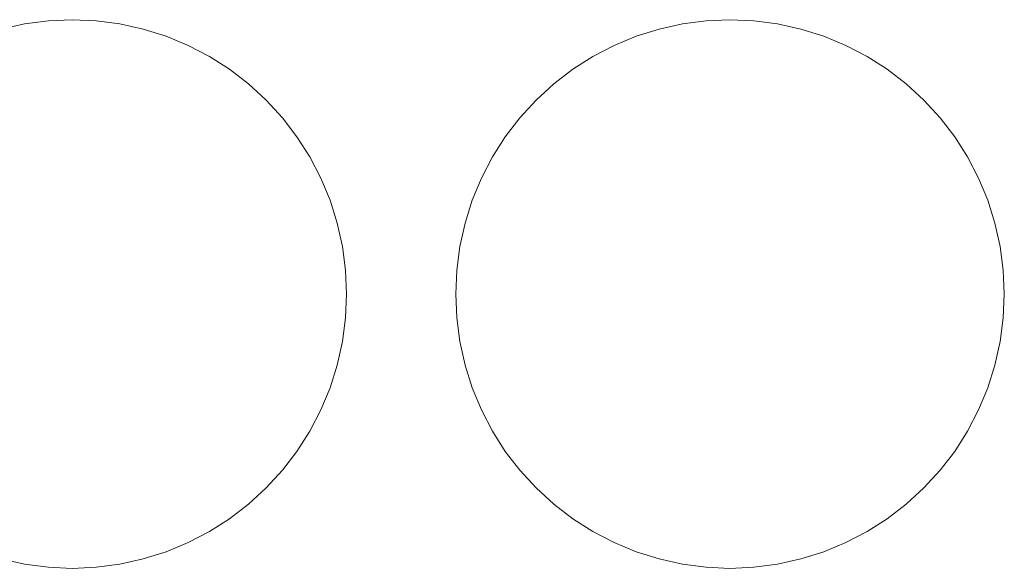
# Model space of a CAD drawing. Header units: millimetres. Extents: x -865 to 866, y -41 to 38.
# Tile 64 of 192: x -324 to -290, y 19 to 38. Entities that reach past the tile are written whole.
import ezdxf

# ---------------------------------------------------------------- set-up
doc = ezdxf.new("R2010")
doc.units = ezdxf.units.MM
doc.header["$LTSCALE"] = 5.08
doc.layers.add('Lighting-LED', color=7, linetype='Continuous', lineweight=5, true_color=0x000000)

# ---------------------------------------------------------------- blocks, each defined once
blk = doc.blocks.new('Group-2-1')
at = {"layer": 'Lighting-LED', "color": 18, "linetype": 'Continuous', "lineweight": 5}
for points, invisible_edges in [([(-25919.595, 11252.12, -183.913), (-25918.803, 11252.295, -183.913), (-25917.999, 11252.401, -183.913), (-25917.188, 11243.136, -183.913)], 12), ([(-25917.999, 11252.401, -180.738), (-25918.803, 11252.295, -180.738), (-25919.595, 11252.12, -180.738), (-25917.188, 11243.136, -180.738)], 12), ([(-25918.803, 11252.295, -180.738), (-25918.803, 11252.295, -183.913), (-25919.595, 11252.12, -183.913), (-25919.595, 11252.12, -180.738)], 5), ([(-25917.999, 11252.401, -180.738), (-25917.999, 11252.401, -183.913), (-25918.803, 11252.295, -183.913), (-25918.803, 11252.295, -180.738)], 5), ([(-25917.999, 11252.401, -183.913), (-25917.188, 11252.436, -183.913), (-25916.378, 11252.401, -183.913), (-25917.188, 11243.136, -183.913)], 12), ([(-25917.188, 11252.436, -180.738), (-25917.188, 11252.436, -183.913), (-25917.999, 11252.401, -183.913), (-25917.999, 11252.401, -180.738)], 5), ([(-25916.378, 11252.401, -180.738), (-25917.188, 11252.436, -180.738), (-25917.999, 11252.401, -180.738), (-25917.188, 11243.136, -180.738)], 12), ([(-25916.378, 11252.401, -180.738), (-25916.378, 11252.401, -183.913), (-25917.188, 11252.436, -183.913), (-25917.188, 11252.436, -180.738)], 5), ([(-25916.378, 11252.401, -183.913), (-25915.573, 11252.295, -183.913), (-25914.781, 11252.12, -183.913), (-25917.188, 11243.136, -183.913)], 12), ([(-25914.781, 11252.12, -180.738), (-25915.573, 11252.295, -180.738), (-25916.378, 11252.401, -180.738), (-25917.188, 11243.136, -180.738)], 12), ([(-25915.573, 11252.295, -180.738), (-25915.573, 11252.295, -183.913), (-25916.378, 11252.401, -183.913), (-25916.378, 11252.401, -180.738)], 5), ([(-25914.781, 11252.12, -180.738), (-25914.781, 11252.12, -183.913), (-25915.573, 11252.295, -183.913), (-25915.573, 11252.295, -180.738)], 5), ([(-25897.295, 11252.12, -183.913), (-25896.503, 11252.295, -183.913), (-25895.699, 11252.401, -183.913), (-25894.888, 11243.136, -183.913)], 12), ([(-25895.699, 11252.401, -180.738), (-25896.503, 11252.295, -180.738), (-25897.295, 11252.12, -180.738), (-25894.888, 11243.136, -180.738)], 12), ([(-25896.503, 11252.295, -180.738), (-25896.503, 11252.295, -183.913), (-25897.295, 11252.12, -183.913), (-25897.295, 11252.12, -180.738)], 5), ([(-25895.699, 11252.401, -180.738), (-25895.699, 11252.401, -183.913), (-25896.503, 11252.295, -183.913), (-25896.503, 11252.295, -180.738)], 5), ([(-25895.699, 11252.401, -183.913), (-25894.888, 11252.436, -183.913), (-25894.078, 11252.401, -183.913), (-25894.888, 11243.136, -183.913)], 12), ([(-25894.888, 11252.436, -180.738), (-25894.888, 11252.436, -183.913), (-25895.699, 11252.401, -183.913), (-25895.699, 11252.401, -180.738)], 5), ([(-25894.078, 11252.401, -180.738), (-25894.888, 11252.436, -180.738), (-25895.699, 11252.401, -180.738), (-25894.888, 11243.136, -180.738)], 12), ([(-25894.078, 11252.401, -180.738), (-25894.078, 11252.401, -183.913), (-25894.888, 11252.436, -183.913), (-25894.888, 11252.436, -180.738)], 5), ([(-25894.078, 11252.401, -183.913), (-25893.273, 11252.295, -183.913), (-25892.481, 11252.12, -183.913), (-25894.888, 11243.136, -183.913)], 12), ([(-25892.481, 11252.12, -180.738), (-25893.273, 11252.295, -180.738), (-25894.078, 11252.401, -180.738), (-25894.888, 11243.136, -180.738)], 12), ([(-25893.273, 11252.295, -180.738), (-25893.273, 11252.295, -183.913), (-25894.078, 11252.401, -183.913), (-25894.078, 11252.401, -180.738)], 5), ([(-25892.481, 11252.12, -180.738), (-25892.481, 11252.12, -183.913), (-25893.273, 11252.295, -183.913), (-25893.273, 11252.295, -180.738)], 5), ([(-25921.118, 11251.565, -183.913), (-25920.369, 11251.876, -183.913), (-25919.595, 11252.12, -183.913), (-25917.188, 11243.136, -183.913)], 12), ([(-25919.595, 11252.12, -180.738), (-25920.369, 11251.876, -180.738), (-25921.118, 11251.565, -180.738), (-25917.188, 11243.136, -180.738)], 12), ([(-25914.781, 11252.12, -183.913), (-25914.007, 11251.876, -183.913), (-25913.258, 11251.565, -183.913), (-25917.188, 11243.136, -183.913)], 12), ([(-25913.258, 11251.565, -180.738), (-25914.007, 11251.876, -180.738), (-25914.781, 11252.12, -180.738), (-25917.188, 11243.136, -180.738)], 12), ([(-25914.007, 11251.876, -180.738), (-25914.007, 11251.876, -183.913), (-25914.781, 11252.12, -183.913), (-25914.781, 11252.12, -180.738)], 5), ([(-25898.818, 11251.565, -183.913), (-25898.069, 11251.876, -183.913), (-25897.295, 11252.12, -183.913), (-25894.888, 11243.136, -183.913)], 12), ([(-25897.295, 11252.12, -180.738), (-25898.069, 11251.876, -180.738), (-25898.818, 11251.565, -180.738), (-25894.888, 11243.136, -180.738)], 12), ([(-25897.295, 11252.12, -180.738), (-25897.295, 11252.12, -183.913), (-25898.069, 11251.876, -183.913), (-25898.069, 11251.876, -180.738)], 5), ([(-25892.481, 11252.12, -183.913), (-25891.707, 11251.876, -183.913), (-25890.958, 11251.565, -183.913), (-25894.888, 11243.136, -183.913)], 12), ([(-25890.958, 11251.565, -180.738), (-25891.707, 11251.876, -180.738), (-25892.481, 11252.12, -180.738), (-25894.888, 11243.136, -180.738)], 12), ([(-25891.707, 11251.876, -180.738), (-25891.707, 11251.876, -183.913), (-25892.481, 11252.12, -183.913), (-25892.481, 11252.12, -180.738)], 5), ([(-25922.522, 11250.755, -183.913), (-25921.838, 11251.191, -183.913), (-25921.118, 11251.565, -183.913), (-25917.188, 11243.136, -183.913)], 12), ([(-25921.118, 11251.565, -180.738), (-25921.838, 11251.191, -180.738), (-25922.522, 11250.755, -180.738), (-25917.188, 11243.136, -180.738)], 12), ([(-25913.258, 11251.565, -183.913), (-25912.538, 11251.191, -183.913), (-25911.854, 11250.755, -183.913), (-25917.188, 11243.136, -183.913)], 12), ([(-25911.854, 11250.755, -180.738), (-25912.538, 11251.191, -180.738), (-25913.258, 11251.565, -180.738), (-25917.188, 11243.136, -180.738)], 12), ([(-25913.258, 11251.565, -180.738), (-25913.258, 11251.565, -183.913), (-25914.007, 11251.876, -183.913), (-25914.007, 11251.876, -180.738)], 5), ([(-25912.538, 11251.191, -180.738), (-25912.538, 11251.191, -183.913), (-25913.258, 11251.565, -183.913), (-25913.258, 11251.565, -180.738)], 5), ([(-25900.222, 11250.755, -183.913), (-25899.538, 11251.191, -183.913), (-25898.818, 11251.565, -183.913), (-25894.888, 11243.136, -183.913)], 12), ([(-25898.818, 11251.565, -180.738), (-25899.538, 11251.191, -180.738), (-25900.222, 11250.755, -180.738), (-25894.888, 11243.136, -180.738)], 12), ([(-25898.818, 11251.565, -180.738), (-25898.818, 11251.565, -183.913), (-25899.538, 11251.191, -183.913), (-25899.538, 11251.191, -180.738)], 5), ([(-25898.069, 11251.876, -180.738), (-25898.069, 11251.876, -183.913), (-25898.818, 11251.565, -183.913), (-25898.818, 11251.565, -180.738)], 5), ([(-25890.958, 11251.565, -183.913), (-25890.238, 11251.191, -183.913), (-25889.554, 11250.755, -183.913), (-25894.888, 11243.136, -183.913)], 12), ([(-25889.554, 11250.755, -180.738), (-25890.238, 11251.191, -180.738), (-25890.958, 11251.565, -180.738), (-25894.888, 11243.136, -180.738)], 12), ([(-25890.958, 11251.565, -180.738), (-25890.958, 11251.565, -183.913), (-25891.707, 11251.876, -183.913), (-25891.707, 11251.876, -180.738)], 5), ([(-25890.238, 11251.191, -180.738), (-25890.238, 11251.191, -183.913), (-25890.958, 11251.565, -183.913), (-25890.958, 11251.565, -180.738)], 5), ([(-25911.854, 11250.755, -180.738), (-25911.854, 11250.755, -183.913), (-25912.538, 11251.191, -183.913), (-25912.538, 11251.191, -180.738)], 5), ([(-25899.538, 11251.191, -180.738), (-25899.538, 11251.191, -183.913), (-25900.222, 11250.755, -183.913), (-25900.222, 11250.755, -180.738)], 5), ([(-25889.554, 11250.755, -180.738), (-25889.554, 11250.755, -183.913), (-25890.238, 11251.191, -183.913), (-25890.238, 11251.191, -180.738)], 5), ([(-25923.764, 11249.713, -183.913), (-25923.166, 11250.261, -183.913), (-25922.522, 11250.755, -183.913), (-25917.188, 11243.136, -183.913)], 12), ([(-25922.522, 11250.755, -180.738), (-25923.166, 11250.261, -180.738), (-25923.764, 11249.713, -180.738), (-25917.188, 11243.136, -180.738)], 12), ([(-25911.854, 11250.755, -183.913), (-25911.21, 11250.261, -183.913), (-25910.612, 11249.713, -183.913), (-25917.188, 11243.136, -183.913)], 12), ([(-25910.612, 11249.713, -180.738), (-25911.21, 11250.261, -180.738), (-25911.854, 11250.755, -180.738), (-25917.188, 11243.136, -180.738)], 12), ([(-25911.21, 11250.261, -180.738), (-25911.21, 11250.261, -183.913), (-25911.854, 11250.755, -183.913), (-25911.854, 11250.755, -180.738)], 5), ([(-25901.464, 11249.713, -183.913), (-25900.866, 11250.261, -183.913), (-25900.222, 11250.755, -183.913), (-25894.888, 11243.136, -183.913)], 12), ([(-25900.222, 11250.755, -180.738), (-25900.866, 11250.261, -180.738), (-25901.464, 11249.713, -180.738), (-25894.888, 11243.136, -180.738)], 12), ([(-25900.222, 11250.755, -180.738), (-25900.222, 11250.755, -183.913), (-25900.866, 11250.261, -183.913), (-25900.866, 11250.261, -180.738)], 5), ([(-25889.554, 11250.755, -183.913), (-25888.91, 11250.261, -183.913), (-25888.312, 11249.713, -183.913), (-25894.888, 11243.136, -183.913)], 12), ([(-25888.312, 11249.713, -180.738), (-25888.91, 11250.261, -180.738), (-25889.554, 11250.755, -180.738), (-25894.888, 11243.136, -180.738)], 12), ([(-25888.91, 11250.261, -180.738), (-25888.91, 11250.261, -183.913), (-25889.554, 11250.755, -183.913), (-25889.554, 11250.755, -180.738)], 5), ([(-25910.612, 11249.713, -180.738), (-25910.612, 11249.713, -183.913), (-25911.21, 11250.261, -183.913), (-25911.21, 11250.261, -180.738)], 5), ([(-25900.866, 11250.261, -180.738), (-25900.866, 11250.261, -183.913), (-25901.464, 11249.713, -183.913), (-25901.464, 11249.713, -180.738)], 5), ([(-25888.312, 11249.713, -180.738), (-25888.312, 11249.713, -183.913), (-25888.91, 11250.261, -183.913), (-25888.91, 11250.261, -180.738)], 5), ([(-25924.806, 11248.471, -183.913), (-25924.312, 11249.114, -183.913), (-25923.764, 11249.713, -183.913), (-25917.188, 11243.136, -183.913)], 12), ([(-25923.764, 11249.713, -180.738), (-25924.312, 11249.114, -180.738), (-25924.806, 11248.471, -180.738), (-25917.188, 11243.136, -180.738)], 12), ([(-25910.612, 11249.713, -183.913), (-25910.064, 11249.114, -183.913), (-25909.57, 11248.471, -183.913), (-25917.188, 11243.136, -183.913)], 12), ([(-25909.57, 11248.471, -180.738), (-25910.064, 11249.114, -180.738), (-25910.612, 11249.713, -180.738), (-25917.188, 11243.136, -180.738)], 12), ([(-25910.064, 11249.114, -180.738), (-25910.064, 11249.114, -183.913), (-25910.612, 11249.713, -183.913), (-25910.612, 11249.713, -180.738)], 5), ([(-25902.506, 11248.471, -183.913), (-25902.012, 11249.114, -183.913), (-25901.464, 11249.713, -183.913), (-25894.888, 11243.136, -183.913)], 12), ([(-25901.464, 11249.713, -180.738), (-25902.012, 11249.114, -180.738), (-25902.506, 11248.471, -180.738), (-25894.888, 11243.136, -180.738)], 12), ([(-25901.464, 11249.713, -180.738), (-25901.464, 11249.713, -183.913), (-25902.012, 11249.114, -183.913), (-25902.012, 11249.114, -180.738)], 5), ([(-25888.312, 11249.713, -183.913), (-25887.764, 11249.114, -183.913), (-25887.27, 11248.471, -183.913), (-25894.888, 11243.136, -183.913)], 12), ([(-25887.27, 11248.471, -180.738), (-25887.764, 11249.114, -180.738), (-25888.312, 11249.713, -180.738), (-25894.888, 11243.136, -180.738)], 12), ([(-25887.764, 11249.114, -180.738), (-25887.764, 11249.114, -183.913), (-25888.312, 11249.713, -183.913), (-25888.312, 11249.713, -180.738)], 5), ([(-25909.57, 11248.471, -180.738), (-25909.57, 11248.471, -183.913), (-25910.064, 11249.114, -183.913), (-25910.064, 11249.114, -180.738)], 5), ([(-25902.012, 11249.114, -180.738), (-25902.012, 11249.114, -183.913), (-25902.506, 11248.471, -183.913), (-25902.506, 11248.471, -180.738)], 5), ([(-25887.27, 11248.471, -180.738), (-25887.27, 11248.471, -183.913), (-25887.764, 11249.114, -183.913), (-25887.764, 11249.114, -180.738)], 5), ([(-25925.617, 11247.067, -183.913), (-25925.242, 11247.786, -183.913), (-25924.806, 11248.471, -183.913), (-25917.188, 11243.136, -183.913)], 12), ([(-25924.806, 11248.471, -180.738), (-25925.242, 11247.786, -180.738), (-25925.617, 11247.067, -180.738), (-25917.188, 11243.136, -180.738)], 12), ([(-25909.57, 11248.471, -183.913), (-25909.134, 11247.786, -183.913), (-25908.759, 11247.067, -183.913), (-25917.188, 11243.136, -183.913)], 12), ([(-25908.759, 11247.067, -180.738), (-25909.134, 11247.786, -180.738), (-25909.57, 11248.471, -180.738), (-25917.188, 11243.136, -180.738)], 12), ([(-25909.134, 11247.786, -180.738), (-25909.134, 11247.786, -183.913), (-25909.57, 11248.471, -183.913), (-25909.57, 11248.471, -180.738)], 5), ([(-25903.317, 11247.067, -183.913), (-25902.942, 11247.786, -183.913), (-25902.506, 11248.471, -183.913), (-25894.888, 11243.136, -183.913)], 12), ([(-25902.506, 11248.471, -180.738), (-25902.942, 11247.786, -180.738), (-25903.317, 11247.067, -180.738), (-25894.888, 11243.136, -180.738)], 12), ([(-25902.506, 11248.471, -180.738), (-25902.506, 11248.471, -183.913), (-25902.942, 11247.786, -183.913), (-25902.942, 11247.786, -180.738)], 5), ([(-25887.27, 11248.471, -183.913), (-25886.834, 11247.786, -183.913), (-25886.459, 11247.067, -183.913), (-25894.888, 11243.136, -183.913)], 12), ([(-25886.459, 11247.067, -180.738), (-25886.834, 11247.786, -180.738), (-25887.27, 11248.471, -180.738), (-25894.888, 11243.136, -180.738)], 12), ([(-25886.834, 11247.786, -180.738), (-25886.834, 11247.786, -183.913), (-25887.27, 11248.471, -183.913), (-25887.27, 11248.471, -180.738)], 5), ([(-25908.759, 11247.067, -180.738), (-25908.759, 11247.067, -183.913), (-25909.134, 11247.786, -183.913), (-25909.134, 11247.786, -180.738)], 5), ([(-25902.942, 11247.786, -180.738), (-25902.942, 11247.786, -183.913), (-25903.317, 11247.067, -183.913), (-25903.317, 11247.067, -180.738)], 5), ([(-25886.459, 11247.067, -180.738), (-25886.459, 11247.067, -183.913), (-25886.834, 11247.786, -183.913), (-25886.834, 11247.786, -180.738)], 5), ([(-25926.171, 11245.543, -183.913), (-25925.927, 11246.317, -183.913), (-25925.617, 11247.067, -183.913), (-25917.188, 11243.136, -183.913)], 12), ([(-25925.617, 11247.067, -180.738), (-25925.927, 11246.317, -180.738), (-25926.171, 11245.543, -180.738), (-25917.188, 11243.136, -180.738)], 12), ([(-25908.759, 11247.067, -183.913), (-25908.449, 11246.317, -183.913), (-25908.205, 11245.543, -183.913), (-25917.188, 11243.136, -183.913)], 12), ([(-25908.205, 11245.543, -180.738), (-25908.449, 11246.317, -180.738), (-25908.759, 11247.067, -180.738), (-25917.188, 11243.136, -180.738)], 12), ([(-25908.449, 11246.317, -180.738), (-25908.449, 11246.317, -183.913), (-25908.759, 11247.067, -183.913), (-25908.759, 11247.067, -180.738)], 5), ([(-25903.871, 11245.543, -183.913), (-25903.627, 11246.317, -183.913), (-25903.317, 11247.067, -183.913), (-25894.888, 11243.136, -183.913)], 12), ([(-25903.317, 11247.067, -180.738), (-25903.627, 11246.317, -180.738), (-25903.871, 11245.543, -180.738), (-25894.888, 11243.136, -180.738)], 12), ([(-25903.317, 11247.067, -180.738), (-25903.317, 11247.067, -183.913), (-25903.627, 11246.317, -183.913), (-25903.627, 11246.317, -180.738)], 5), ([(-25886.459, 11247.067, -183.913), (-25886.149, 11246.317, -183.913), (-25885.905, 11245.543, -183.913), (-25894.888, 11243.136, -183.913)], 12), ([(-25885.905, 11245.543, -180.738), (-25886.149, 11246.317, -180.738), (-25886.459, 11247.067, -180.738), (-25894.888, 11243.136, -180.738)], 12), ([(-25886.149, 11246.317, -180.738), (-25886.149, 11246.317, -183.913), (-25886.459, 11247.067, -183.913), (-25886.459, 11247.067, -180.738)], 5), ([(-25908.205, 11245.543, -180.738), (-25908.205, 11245.543, -183.913), (-25908.449, 11246.317, -183.913), (-25908.449, 11246.317, -180.738)], 5), ([(-25903.627, 11246.317, -180.738), (-25903.627, 11246.317, -183.913), (-25903.871, 11245.543, -183.913), (-25903.871, 11245.543, -180.738)], 5), ([(-25885.905, 11245.543, -180.738), (-25885.905, 11245.543, -183.913), (-25886.149, 11246.317, -183.913), (-25886.149, 11246.317, -180.738)], 5), ([(-25926.453, 11243.947, -183.913), (-25926.347, 11244.751, -183.913), (-25926.171, 11245.543, -183.913), (-25917.188, 11243.136, -183.913)], 12), ([(-25926.171, 11245.543, -180.738), (-25926.347, 11244.751, -180.738), (-25926.453, 11243.947, -180.738), (-25917.188, 11243.136, -180.738)], 12), ([(-25908.205, 11245.543, -183.913), (-25908.029, 11244.751, -183.913), (-25907.923, 11243.947, -183.913), (-25917.188, 11243.136, -183.913)], 12), ([(-25917.188, 11243.136, -180.738), (-25907.923, 11243.947, -180.738), (-25908.029, 11244.751, -180.738), (-25908.205, 11245.543, -180.738)], 9), ([(-25908.029, 11244.751, -180.738), (-25908.029, 11244.751, -183.913), (-25908.205, 11245.543, -183.913), (-25908.205, 11245.543, -180.738)], 5), ([(-25904.153, 11243.947, -183.913), (-25904.047, 11244.751, -183.913), (-25903.871, 11245.543, -183.913), (-25894.888, 11243.136, -183.913)], 12), ([(-25903.871, 11245.543, -180.738), (-25904.047, 11244.751, -180.738), (-25904.153, 11243.947, -180.738), (-25894.888, 11243.136, -180.738)], 12), ([(-25903.871, 11245.543, -180.738), (-25903.871, 11245.543, -183.913), (-25904.047, 11244.751, -183.913), (-25904.047, 11244.751, -180.738)], 5), ([(-25885.905, 11245.543, -183.913), (-25885.729, 11244.751, -183.913), (-25885.623, 11243.947, -183.913), (-25894.888, 11243.136, -183.913)], 12), ([(-25894.888, 11243.136, -180.738), (-25885.623, 11243.947, -180.738), (-25885.729, 11244.751, -180.738), (-25885.905, 11245.543, -180.738)], 9), ([(-25885.729, 11244.751, -180.738), (-25885.729, 11244.751, -183.913), (-25885.905, 11245.543, -183.913), (-25885.905, 11245.543, -180.738)], 5), ([(-25907.923, 11243.947, -180.738), (-25907.923, 11243.947, -183.913), (-25908.029, 11244.751, -183.913), (-25908.029, 11244.751, -180.738)], 5), ([(-25904.047, 11244.751, -180.738), (-25904.047, 11244.751, -183.913), (-25904.153, 11243.947, -183.913), (-25904.153, 11243.947, -180.738)], 5), ([(-25885.623, 11243.947, -180.738), (-25885.623, 11243.947, -183.913), (-25885.729, 11244.751, -183.913), (-25885.729, 11244.751, -180.738)], 5), ([(-25926.453, 11242.326, -183.913), (-25926.488, 11243.136, -183.913), (-25926.453, 11243.947, -183.913), (-25917.188, 11243.136, -183.913)], 12), ([(-25926.453, 11243.947, -180.738), (-25926.488, 11243.136, -180.738), (-25926.453, 11242.326, -180.738), (-25917.188, 11243.136, -180.738)], 12), ([(-25907.923, 11243.947, -183.913), (-25907.888, 11243.136, -183.913), (-25907.923, 11242.326, -183.913), (-25917.188, 11243.136, -183.913)], 12), ([(-25907.923, 11242.326, -180.738), (-25907.888, 11243.136, -180.738), (-25907.923, 11243.947, -180.738), (-25917.188, 11243.136, -180.738)], 12), ([(-25907.888, 11243.136, -180.738), (-25907.888, 11243.136, -183.913), (-25907.923, 11243.947, -183.913), (-25907.923, 11243.947, -180.738)], 5), ([(-25904.153, 11242.326, -183.913), (-25904.188, 11243.136, -183.913), (-25904.153, 11243.947, -183.913), (-25894.888, 11243.136, -183.913)], 12), ([(-25904.153, 11243.947, -180.738), (-25904.153, 11243.947, -183.913), (-25904.188, 11243.136, -183.913), (-25904.188, 11243.136, -180.738)], 5), ([(-25904.153, 11243.947, -180.738), (-25904.188, 11243.136, -180.738), (-25904.153, 11242.326, -180.738), (-25894.888, 11243.136, -180.738)], 12), ([(-25885.623, 11243.947, -183.913), (-25885.588, 11243.136, -183.913), (-25885.623, 11242.326, -183.913), (-25894.888, 11243.136, -183.913)], 12), ([(-25885.623, 11242.326, -180.738), (-25885.588, 11243.136, -180.738), (-25885.623, 11243.947, -180.738), (-25894.888, 11243.136, -180.738)], 12), ([(-25885.588, 11243.136, -180.738), (-25885.588, 11243.136, -183.913), (-25885.623, 11243.947, -183.913), (-25885.623, 11243.947, -180.738)], 5), ([(-25926.171, 11240.729, -183.913), (-25926.347, 11241.522, -183.913), (-25926.453, 11242.326, -183.913), (-25917.188, 11243.136, -183.913)], 12), ([(-25926.453, 11242.326, -180.738), (-25926.347, 11241.522, -180.738), (-25926.171, 11240.729, -180.738), (-25917.188, 11243.136, -180.738)], 12), ([(-25925.617, 11239.206, -183.913), (-25925.927, 11239.956, -183.913), (-25926.171, 11240.729, -183.913), (-25917.188, 11243.136, -183.913)], 12), ([(-25926.171, 11240.729, -180.738), (-25925.927, 11239.956, -180.738), (-25925.617, 11239.206, -180.738), (-25917.188, 11243.136, -180.738)], 12), ([(-25924.806, 11237.802, -183.913), (-25925.242, 11238.486, -183.913), (-25925.617, 11239.206, -183.913), (-25917.188, 11243.136, -183.913)], 12), ([(-25925.617, 11239.206, -180.738), (-25925.242, 11238.486, -180.738), (-25924.806, 11237.802, -180.738), (-25917.188, 11243.136, -180.738)], 12), ([(-25923.764, 11236.56, -183.913), (-25924.312, 11237.159, -183.913), (-25924.806, 11237.802, -183.913), (-25917.188, 11243.136, -183.913)], 12), ([(-25924.806, 11237.802, -180.738), (-25924.312, 11237.159, -180.738), (-25923.764, 11236.56, -180.738), (-25917.188, 11243.136, -180.738)], 12), ([(-25922.522, 11235.518, -183.913), (-25923.166, 11236.012, -183.913), (-25923.764, 11236.56, -183.913), (-25917.188, 11243.136, -183.913)], 12), ([(-25923.764, 11236.56, -180.738), (-25923.166, 11236.012, -180.738), (-25922.522, 11235.518, -180.738), (-25917.188, 11243.136, -180.738)], 12), ([(-25921.118, 11234.708, -183.913), (-25921.838, 11235.082, -183.913), (-25922.522, 11235.518, -183.913), (-25917.188, 11243.136, -183.913)], 12), ([(-25922.522, 11235.518, -180.738), (-25921.838, 11235.082, -180.738), (-25921.118, 11234.708, -180.738), (-25917.188, 11243.136, -180.738)], 12), ([(-25919.595, 11234.153, -183.913), (-25920.369, 11234.397, -183.913), (-25921.118, 11234.708, -183.913), (-25917.188, 11243.136, -183.913)], 12), ([(-25921.118, 11234.708, -180.738), (-25920.369, 11234.397, -180.738), (-25919.595, 11234.153, -180.738), (-25917.188, 11243.136, -180.738)], 12), ([(-25917.999, 11233.872, -183.913), (-25918.803, 11233.978, -183.913), (-25919.595, 11234.153, -183.913), (-25917.188, 11243.136, -183.913)], 12), ([(-25919.595, 11234.153, -180.738), (-25918.803, 11233.978, -180.738), (-25917.999, 11233.872, -180.738), (-25917.188, 11243.136, -180.738)], 12), ([(-25916.378, 11233.872, -183.913), (-25917.188, 11233.836, -183.913), (-25917.999, 11233.872, -183.913), (-25917.188, 11243.136, -183.913)], 12), ([(-25917.999, 11233.872, -180.738), (-25917.188, 11233.836, -180.738), (-25916.378, 11233.872, -180.738), (-25917.188, 11243.136, -180.738)], 12), ([(-25917.188, 11243.136, -183.913), (-25907.923, 11242.326, -183.913), (-25908.029, 11241.522, -183.913), (-25908.205, 11240.729, -183.913)], 9), ([(-25908.205, 11240.729, -183.913), (-25908.449, 11239.956, -183.913), (-25908.759, 11239.206, -183.913), (-25917.188, 11243.136, -183.913)], 12), ([(-25908.759, 11239.206, -183.913), (-25909.134, 11238.486, -183.913), (-25909.57, 11237.802, -183.913), (-25917.188, 11243.136, -183.913)], 12), ([(-25909.57, 11237.802, -183.913), (-25910.064, 11237.159, -183.913), (-25910.612, 11236.56, -183.913), (-25917.188, 11243.136, -183.913)], 12), ([(-25910.612, 11236.56, -183.913), (-25911.21, 11236.012, -183.913), (-25911.854, 11235.518, -183.913), (-25917.188, 11243.136, -183.913)], 12), ([(-25911.854, 11235.518, -183.913), (-25912.538, 11235.082, -183.913), (-25913.258, 11234.708, -183.913), (-25917.188, 11243.136, -183.913)], 12), ([(-25913.258, 11234.708, -183.913), (-25914.007, 11234.397, -183.913), (-25914.781, 11234.153, -183.913), (-25917.188, 11243.136, -183.913)], 12), ([(-25914.781, 11234.153, -183.913), (-25915.573, 11233.978, -183.913), (-25916.378, 11233.872, -183.913), (-25917.188, 11243.136, -183.913)], 12), ([(-25916.378, 11233.872, -180.738), (-25915.573, 11233.978, -180.738), (-25914.781, 11234.153, -180.738), (-25917.188, 11243.136, -180.738)], 12), ([(-25914.781, 11234.153, -180.738), (-25914.007, 11234.397, -180.738), (-25913.258, 11234.708, -180.738), (-25917.188, 11243.136, -180.738)], 12), ([(-25913.258, 11234.708, -180.738), (-25912.538, 11235.082, -180.738), (-25911.854, 11235.518, -180.738), (-25917.188, 11243.136, -180.738)], 12), ([(-25911.854, 11235.518, -180.738), (-25911.21, 11236.012, -180.738), (-25910.612, 11236.56, -180.738), (-25917.188, 11243.136, -180.738)], 12), ([(-25910.612, 11236.56, -180.738), (-25910.064, 11237.159, -180.738), (-25909.57, 11237.802, -180.738), (-25917.188, 11243.136, -180.738)], 12), ([(-25909.57, 11237.802, -180.738), (-25909.134, 11238.486, -180.738), (-25908.759, 11239.206, -180.738), (-25917.188, 11243.136, -180.738)], 12), ([(-25908.759, 11239.206, -180.738), (-25908.449, 11239.956, -180.738), (-25908.205, 11240.729, -180.738), (-25917.188, 11243.136, -180.738)], 12), ([(-25908.205, 11240.729, -180.738), (-25908.029, 11241.522, -180.738), (-25907.923, 11242.326, -180.738), (-25917.188, 11243.136, -180.738)], 12), ([(-25907.923, 11242.326, -180.738), (-25907.923, 11242.326, -183.913), (-25907.888, 11243.136, -183.913), (-25907.888, 11243.136, -180.738)], 5), ([(-25904.188, 11243.136, -180.738), (-25904.188, 11243.136, -183.913), (-25904.153, 11242.326, -183.913), (-25904.153, 11242.326, -180.738)], 5), ([(-25903.871, 11240.729, -183.913), (-25904.047, 11241.522, -183.913), (-25904.153, 11242.326, -183.913), (-25894.888, 11243.136, -183.913)], 12), ([(-25904.153, 11242.326, -180.738), (-25904.047, 11241.522, -180.738), (-25903.871, 11240.729, -180.738), (-25894.888, 11243.136, -180.738)], 12), ([(-25903.317, 11239.206, -183.913), (-25903.627, 11239.956, -183.913), (-25903.871, 11240.729, -183.913), (-25894.888, 11243.136, -183.913)], 12), ([(-25903.871, 11240.729, -180.738), (-25903.627, 11239.956, -180.738), (-25903.317, 11239.206, -180.738), (-25894.888, 11243.136, -180.738)], 12), ([(-25902.506, 11237.802, -183.913), (-25902.942, 11238.486, -183.913), (-25903.317, 11239.206, -183.913), (-25894.888, 11243.136, -183.913)], 12), ([(-25903.317, 11239.206, -180.738), (-25902.942, 11238.486, -180.738), (-25902.506, 11237.802, -180.738), (-25894.888, 11243.136, -180.738)], 12), ([(-25901.464, 11236.56, -183.913), (-25902.012, 11237.159, -183.913), (-25902.506, 11237.802, -183.913), (-25894.888, 11243.136, -183.913)], 12), ([(-25902.506, 11237.802, -180.738), (-25902.012, 11237.159, -180.738), (-25901.464, 11236.56, -180.738), (-25894.888, 11243.136, -180.738)], 12), ([(-25900.222, 11235.518, -183.913), (-25900.866, 11236.012, -183.913), (-25901.464, 11236.56, -183.913), (-25894.888, 11243.136, -183.913)], 12), ([(-25901.464, 11236.56, -180.738), (-25900.866, 11236.012, -180.738), (-25900.222, 11235.518, -180.738), (-25894.888, 11243.136, -180.738)], 12), ([(-25898.818, 11234.708, -183.913), (-25899.538, 11235.082, -183.913), (-25900.222, 11235.518, -183.913), (-25894.888, 11243.136, -183.913)], 12), ([(-25900.222, 11235.518, -180.738), (-25899.538, 11235.082, -180.738), (-25898.818, 11234.708, -180.738), (-25894.888, 11243.136, -180.738)], 12), ([(-25897.295, 11234.153, -183.913), (-25898.069, 11234.397, -183.913), (-25898.818, 11234.708, -183.913), (-25894.888, 11243.136, -183.913)], 12), ([(-25898.818, 11234.708, -180.738), (-25898.069, 11234.397, -180.738), (-25897.295, 11234.153, -180.738), (-25894.888, 11243.136, -180.738)], 12), ([(-25895.699, 11233.872, -183.913), (-25896.503, 11233.978, -183.913), (-25897.295, 11234.153, -183.913), (-25894.888, 11243.136, -183.913)], 12), ([(-25897.295, 11234.153, -180.738), (-25896.503, 11233.978, -180.738), (-25895.699, 11233.872, -180.738), (-25894.888, 11243.136, -180.738)], 12), ([(-25894.078, 11233.872, -183.913), (-25894.888, 11233.836, -183.913), (-25895.699, 11233.872, -183.913), (-25894.888, 11243.136, -183.913)], 12), ([(-25895.699, 11233.872, -180.738), (-25894.888, 11233.836, -180.738), (-25894.078, 11233.872, -180.738), (-25894.888, 11243.136, -180.738)], 12), ([(-25894.888, 11243.136, -183.913), (-25885.623, 11242.326, -183.913), (-25885.729, 11241.522, -183.913), (-25885.905, 11240.729, -183.913)], 9), ([(-25885.905, 11240.729, -183.913), (-25886.149, 11239.956, -183.913), (-25886.459, 11239.206, -183.913), (-25894.888, 11243.136, -183.913)], 12), ([(-25886.459, 11239.206, -183.913), (-25886.834, 11238.486, -183.913), (-25887.27, 11237.802, -183.913), (-25894.888, 11243.136, -183.913)], 12), ([(-25887.27, 11237.802, -183.913), (-25887.764, 11237.159, -183.913), (-25888.312, 11236.56, -183.913), (-25894.888, 11243.136, -183.913)], 12), ([(-25888.312, 11236.56, -183.913), (-25888.91, 11236.012, -183.913), (-25889.554, 11235.518, -183.913), (-25894.888, 11243.136, -183.913)], 12), ([(-25889.554, 11235.518, -183.913), (-25890.238, 11235.082, -183.913), (-25890.958, 11234.708, -183.913), (-25894.888, 11243.136, -183.913)], 12), ([(-25890.958, 11234.708, -183.913), (-25891.707, 11234.397, -183.913), (-25892.481, 11234.153, -183.913), (-25894.888, 11243.136, -183.913)], 12), ([(-25892.481, 11234.153, -183.913), (-25893.273, 11233.978, -183.913), (-25894.078, 11233.872, -183.913), (-25894.888, 11243.136, -183.913)], 12), ([(-25894.078, 11233.872, -180.738), (-25893.273, 11233.978, -180.738), (-25892.481, 11234.153, -180.738), (-25894.888, 11243.136, -180.738)], 12), ([(-25892.481, 11234.153, -180.738), (-25891.707, 11234.397, -180.738), (-25890.958, 11234.708, -180.738), (-25894.888, 11243.136, -180.738)], 12), ([(-25890.958, 11234.708, -180.738), (-25890.238, 11235.082, -180.738), (-25889.554, 11235.518, -180.738), (-25894.888, 11243.136, -180.738)], 12), ([(-25889.554, 11235.518, -180.738), (-25888.91, 11236.012, -180.738), (-25888.312, 11236.56, -180.738), (-25894.888, 11243.136, -180.738)], 12), ([(-25888.312, 11236.56, -180.738), (-25887.764, 11237.159, -180.738), (-25887.27, 11237.802, -180.738), (-25894.888, 11243.136, -180.738)], 12), ([(-25887.27, 11237.802, -180.738), (-25886.834, 11238.486, -180.738), (-25886.459, 11239.206, -180.738), (-25894.888, 11243.136, -180.738)], 12), ([(-25886.459, 11239.206, -180.738), (-25886.149, 11239.956, -180.738), (-25885.905, 11240.729, -180.738), (-25894.888, 11243.136, -180.738)], 12), ([(-25885.905, 11240.729, -180.738), (-25885.729, 11241.522, -180.738), (-25885.623, 11242.326, -180.738), (-25894.888, 11243.136, -180.738)], 12), ([(-25885.623, 11242.326, -180.738), (-25885.623, 11242.326, -183.913), (-25885.588, 11243.136, -183.913), (-25885.588, 11243.136, -180.738)], 5), ([(-25908.029, 11241.522, -180.738), (-25908.029, 11241.522, -183.913), (-25907.923, 11242.326, -183.913), (-25907.923, 11242.326, -180.738)], 5), ([(-25904.153, 11242.326, -180.738), (-25904.153, 11242.326, -183.913), (-25904.047, 11241.522, -183.913), (-25904.047, 11241.522, -180.738)], 5), ([(-25885.729, 11241.522, -180.738), (-25885.729, 11241.522, -183.913), (-25885.623, 11242.326, -183.913), (-25885.623, 11242.326, -180.738)], 5), ([(-25908.205, 11240.729, -180.738), (-25908.205, 11240.729, -183.913), (-25908.029, 11241.522, -183.913), (-25908.029, 11241.522, -180.738)], 5), ([(-25904.047, 11241.522, -180.738), (-25904.047, 11241.522, -183.913), (-25903.871, 11240.729, -183.913), (-25903.871, 11240.729, -180.738)], 5), ([(-25885.905, 11240.729, -180.738), (-25885.905, 11240.729, -183.913), (-25885.729, 11241.522, -183.913), (-25885.729, 11241.522, -180.738)], 5), ([(-25908.449, 11239.956, -180.738), (-25908.449, 11239.956, -183.913), (-25908.205, 11240.729, -183.913), (-25908.205, 11240.729, -180.738)], 5), ([(-25903.871, 11240.729, -180.738), (-25903.871, 11240.729, -183.913), (-25903.627, 11239.956, -183.913), (-25903.627, 11239.956, -180.738)], 5), ([(-25886.149, 11239.956, -180.738), (-25886.149, 11239.956, -183.913), (-25885.905, 11240.729, -183.913), (-25885.905, 11240.729, -180.738)], 5), ([(-25908.759, 11239.206, -180.738), (-25908.759, 11239.206, -183.913), (-25908.449, 11239.956, -183.913), (-25908.449, 11239.956, -180.738)], 5), ([(-25903.627, 11239.956, -180.738), (-25903.627, 11239.956, -183.913), (-25903.317, 11239.206, -183.913), (-25903.317, 11239.206, -180.738)], 5), ([(-25886.459, 11239.206, -180.738), (-25886.459, 11239.206, -183.913), (-25886.149, 11239.956, -183.913), (-25886.149, 11239.956, -180.738)], 5), ([(-25909.134, 11238.486, -180.738), (-25909.134, 11238.486, -183.913), (-25908.759, 11239.206, -183.913), (-25908.759, 11239.206, -180.738)], 5), ([(-25903.317, 11239.206, -180.738), (-25903.317, 11239.206, -183.913), (-25902.942, 11238.486, -183.913), (-25902.942, 11238.486, -180.738)], 5), ([(-25886.834, 11238.486, -180.738), (-25886.834, 11238.486, -183.913), (-25886.459, 11239.206, -183.913), (-25886.459, 11239.206, -180.738)], 5), ([(-25909.57, 11237.802, -180.738), (-25909.57, 11237.802, -183.913), (-25909.134, 11238.486, -183.913), (-25909.134, 11238.486, -180.738)], 5), ([(-25902.942, 11238.486, -180.738), (-25902.942, 11238.486, -183.913), (-25902.506, 11237.802, -183.913), (-25902.506, 11237.802, -180.738)], 5), ([(-25887.27, 11237.802, -180.738), (-25887.27, 11237.802, -183.913), (-25886.834, 11238.486, -183.913), (-25886.834, 11238.486, -180.738)], 5), ([(-25910.064, 11237.159, -180.738), (-25910.064, 11237.159, -183.913), (-25909.57, 11237.802, -183.913), (-25909.57, 11237.802, -180.738)], 5), ([(-25902.506, 11237.802, -180.738), (-25902.506, 11237.802, -183.913), (-25902.012, 11237.159, -183.913), (-25902.012, 11237.159, -180.738)], 5), ([(-25887.764, 11237.159, -180.738), (-25887.764, 11237.159, -183.913), (-25887.27, 11237.802, -183.913), (-25887.27, 11237.802, -180.738)], 5), ([(-25910.612, 11236.56, -180.738), (-25910.612, 11236.56, -183.913), (-25910.064, 11237.159, -183.913), (-25910.064, 11237.159, -180.738)], 5), ([(-25902.012, 11237.159, -180.738), (-25902.012, 11237.159, -183.913), (-25901.464, 11236.56, -183.913), (-25901.464, 11236.56, -180.738)], 5), ([(-25888.312, 11236.56, -180.738), (-25888.312, 11236.56, -183.913), (-25887.764, 11237.159, -183.913), (-25887.764, 11237.159, -180.738)], 5), ([(-25911.21, 11236.012, -180.738), (-25911.21, 11236.012, -183.913), (-25910.612, 11236.56, -183.913), (-25910.612, 11236.56, -180.738)], 5), ([(-25901.464, 11236.56, -180.738), (-25901.464, 11236.56, -183.913), (-25900.866, 11236.012, -183.913), (-25900.866, 11236.012, -180.738)], 5), ([(-25888.91, 11236.012, -180.738), (-25888.91, 11236.012, -183.913), (-25888.312, 11236.56, -183.913), (-25888.312, 11236.56, -180.738)], 5), ([(-25911.854, 11235.518, -180.738), (-25911.854, 11235.518, -183.913), (-25911.21, 11236.012, -183.913), (-25911.21, 11236.012, -180.738)], 5), ([(-25900.866, 11236.012, -180.738), (-25900.866, 11236.012, -183.913), (-25900.222, 11235.518, -183.913), (-25900.222, 11235.518, -180.738)], 5), ([(-25889.554, 11235.518, -180.738), (-25889.554, 11235.518, -183.913), (-25888.91, 11236.012, -183.913), (-25888.91, 11236.012, -180.738)], 5), ([(-25912.538, 11235.082, -180.738), (-25912.538, 11235.082, -183.913), (-25911.854, 11235.518, -183.913), (-25911.854, 11235.518, -180.738)], 5), ([(-25900.222, 11235.518, -180.738), (-25900.222, 11235.518, -183.913), (-25899.538, 11235.082, -183.913), (-25899.538, 11235.082, -180.738)], 5), ([(-25890.238, 11235.082, -180.738), (-25890.238, 11235.082, -183.913), (-25889.554, 11235.518, -183.913), (-25889.554, 11235.518, -180.738)], 5), ([(-25913.258, 11234.708, -180.738), (-25913.258, 11234.708, -183.913), (-25912.538, 11235.082, -183.913), (-25912.538, 11235.082, -180.738)], 5), ([(-25899.538, 11235.082, -180.738), (-25899.538, 11235.082, -183.913), (-25898.818, 11234.708, -183.913), (-25898.818, 11234.708, -180.738)], 5), ([(-25890.958, 11234.708, -180.738), (-25890.958, 11234.708, -183.913), (-25890.238, 11235.082, -183.913), (-25890.238, 11235.082, -180.738)], 5), ([(-25914.007, 11234.397, -180.738), (-25914.007, 11234.397, -183.913), (-25913.258, 11234.708, -183.913), (-25913.258, 11234.708, -180.738)], 5), ([(-25898.818, 11234.708, -180.738), (-25898.818, 11234.708, -183.913), (-25898.069, 11234.397, -183.913), (-25898.069, 11234.397, -180.738)], 5), ([(-25891.707, 11234.397, -180.738), (-25891.707, 11234.397, -183.913), (-25890.958, 11234.708, -183.913), (-25890.958, 11234.708, -180.738)], 5), ([(-25914.781, 11234.153, -180.738), (-25914.781, 11234.153, -183.913), (-25914.007, 11234.397, -183.913), (-25914.007, 11234.397, -180.738)], 5), ([(-25898.069, 11234.397, -180.738), (-25898.069, 11234.397, -183.913), (-25897.295, 11234.153, -183.913), (-25897.295, 11234.153, -180.738)], 5), ([(-25892.481, 11234.153, -180.738), (-25892.481, 11234.153, -183.913), (-25891.707, 11234.397, -183.913), (-25891.707, 11234.397, -180.738)], 5), ([(-25919.595, 11234.153, -180.738), (-25919.595, 11234.153, -183.913), (-25918.803, 11233.978, -183.913), (-25918.803, 11233.978, -180.738)], 5), ([(-25918.803, 11233.978, -180.738), (-25918.803, 11233.978, -183.913), (-25917.999, 11233.872, -183.913), (-25917.999, 11233.872, -180.738)], 5), ([(-25917.999, 11233.872, -180.738), (-25917.999, 11233.872, -183.913), (-25917.188, 11233.836, -183.913), (-25917.188, 11233.836, -180.738)], 5), ([(-25917.188, 11233.836, -180.738), (-25917.188, 11233.836, -183.913), (-25916.378, 11233.872, -183.913), (-25916.378, 11233.872, -180.738)], 5), ([(-25916.378, 11233.872, -180.738), (-25916.378, 11233.872, -183.913), (-25915.573, 11233.978, -183.913), (-25915.573, 11233.978, -180.738)], 5), ([(-25915.573, 11233.978, -180.738), (-25915.573, 11233.978, -183.913), (-25914.781, 11234.153, -183.913), (-25914.781, 11234.153, -180.738)], 5), ([(-25897.295, 11234.153, -180.738), (-25897.295, 11234.153, -183.913), (-25896.503, 11233.978, -183.913), (-25896.503, 11233.978, -180.738)], 5), ([(-25896.503, 11233.978, -180.738), (-25896.503, 11233.978, -183.913), (-25895.699, 11233.872, -183.913), (-25895.699, 11233.872, -180.738)], 5), ([(-25895.699, 11233.872, -180.738), (-25895.699, 11233.872, -183.913), (-25894.888, 11233.836, -183.913), (-25894.888, 11233.836, -180.738)], 5), ([(-25894.888, 11233.836, -180.738), (-25894.888, 11233.836, -183.913), (-25894.078, 11233.872, -183.913), (-25894.078, 11233.872, -180.738)], 5), ([(-25894.078, 11233.872, -180.738), (-25894.078, 11233.872, -183.913), (-25893.273, 11233.978, -183.913), (-25893.273, 11233.978, -180.738)], 5), ([(-25893.273, 11233.978, -180.738), (-25893.273, 11233.978, -183.913), (-25892.481, 11234.153, -183.913), (-25892.481, 11234.153, -180.738)], 5)]:
    blk.add_3dface(points, dxfattribs=dict(at, invisible_edges=invisible_edges))
at = {"layer": 'Lighting-LED', "color": 0, "flags": 1}
for tag in ['Yoke', 'Weight', 'Weight', 'Wattage', '3D_Symbol_Name', 'Candlepower', 'Body', 'Model_Name', 'Beam_Angle', 'Field_Angle', 'Remarks', 'Beam_Angle_2', 'Field_Angle_2', 'Num_Channels', 'Frame_Size', 'Device_Type', 'FixtureID', 'Frame_Size', 'Base', 'Lens', 'Inst_Type', 'Lamp']:
    blk.add_attdef(tag, (-10856.953, 14479.05), '', height=0.18, dxfattribs=at)

msp = doc.modelspace()

# ---------------------------------------------------------------- block references
at = {"layer": 'Lighting-LED', "color": 7}
msp.add_blockref('Group-2-1', (25595.113, -11214.53), dxfattribs=at)

doc.saveas('drawing.dxf')
